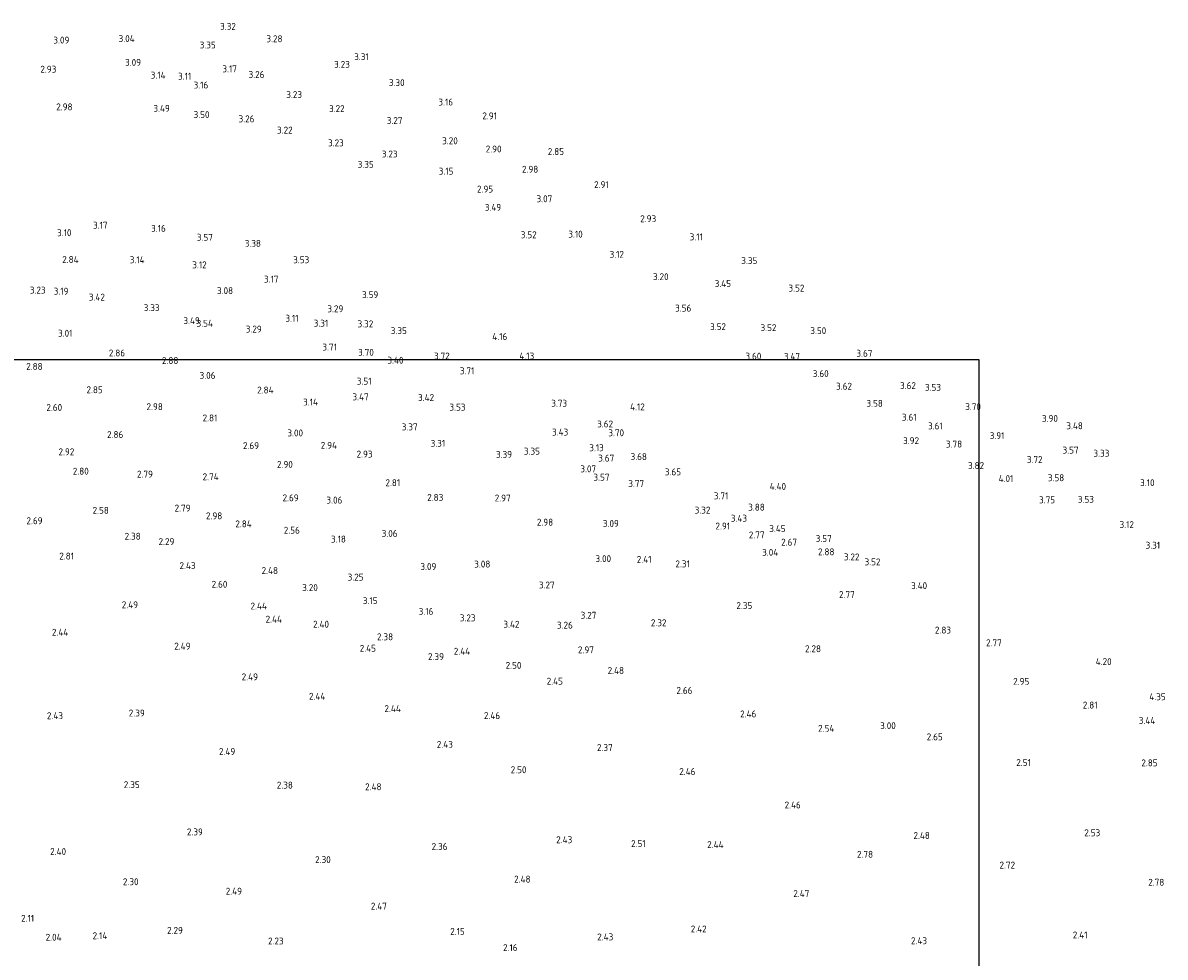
# Model space of a CAD drawing. Extents: x 142114 to 144568, y 416503 to 417776.
# Tile 32 of 33: x 144037 to 144334, y 417229 to 417472. Entities that reach past the tile are written whole.
import ezdxf
from ezdxf.enums import TextEntityAlignment as Align

# ---------------------------------------------------------------- set-up
doc = ezdxf.new("R2010")
doc.units = 0
doc.layers.add('B-ME-OG-HOOGTEPUNT-S', color=7, linetype='Continuous', lineweight=25)
doc.styles.add('NLCS-ISO-ANNOTATIVE-T18', font='NLCS-ISO.ttf', dxfattribs={"height": 1.8})

# ---------------------------------------------------------------- blocks, each defined once
blk = doc.blocks.new('SAL-HOOGTELABEL-SO')
at = {"color": 0, "linetype": 'ByBlock', "lineweight": -2, "style": 'NLCS-ISO-ANNOTATIVE-T18'}
blk.add_attdef('HOOGTE', text='', height=1.8, dxfattribs=at).set_placement((2.79, 0), align=Align.RIGHT)

msp = doc.modelspace()

# ---------------------------------------------------------------- linework, layer by layer
at = {"layer": 'Defpoints'}
msp.add_lwpolyline([(142557.58, 416662.34), (144285.74, 416662.34), (144285.74, 417384.1), (142557.58, 417384.1)], close=True, dxfattribs=at)

# ---------------------------------------------------------------- block references
at = {"layer": 'B-ME-OG-HOOGTEPUNT-S'}
for p, values in [((144089.62, 417469.99, 3.32), {'HOOGTE': '3.32'}), ((144063.29, 417466.83, 3.04), {'HOOGTE': '3.04'}), ((144101.75, 417466.77, 3.28), {'HOOGTE': '3.28'}), ((144046.3, 417466.43, 3.09), {'HOOGTE': '3.09'}), ((144084.38, 417465.15, 3.35), {'HOOGTE': '3.35'}), ((144064.95, 417460.62, 3.09), {'HOOGTE': '3.09'}), ((144124.18, 417462.12, 3.31), {'HOOGTE': '3.31'}), ((144042.91, 417458.85, 2.93), {'HOOGTE': '2.93'}), ((144089.89, 417458.95, 3.17), {'HOOGTE': '3.17'}), ((144119.27, 417460.11, 3.23), {'HOOGTE': '3.23'}), ((144071.33, 417457.31, 3.14), {'HOOGTE': '3.14'}), ((144078.01, 417457.02, 3.11), {'HOOGTE': '3.11'}), ((144082.44, 417454.73, 3.16), {'HOOGTE': '3.16'}), ((144097.05, 417457.47, 3.26), {'HOOGTE': '3.26'}), ((144133.52, 417455.36, 3.3), {'HOOGTE': '3.30'}), ((144106.82, 417452.24, 3.23), {'HOOGTE': '3.23'}), ((144047.13, 417449.05, 2.98), {'HOOGTE': '2.98'}), ((144146.12, 417450.3, 3.16), {'HOOGTE': '3.16'}), ((144072.43, 417448.66, 3.49), {'HOOGTE': '3.49'}), ((144082.76, 417447.04, 3.5), {'HOOGTE': '3.50'}), ((144094.45, 417445.93, 3.26), {'HOOGTE': '3.26'}), ((144117.91, 417448.59, 3.22), {'HOOGTE': '3.22'}), ((144157.53, 417446.7, 2.91), {'HOOGTE': '2.91'}), ((144104.38, 417443, 3.22), {'HOOGTE': '3.22'}), ((144132.95, 417445.5, 3.27), {'HOOGTE': '3.27'}), ((144147.35, 417440.22, 3.2), {'HOOGTE': '3.20'}), ((144117.68, 417439.68, 3.23), {'HOOGTE': '3.23'}), ((144158.73, 417438.08, 2.9), {'HOOGTE': '2.90'}), ((144174.98, 417437.43, 2.85), {'HOOGTE': '2.85'}), ((144125.48, 417434.07, 3.35), {'HOOGTE': '3.35'}), ((144131.68, 417436.78, 3.23), {'HOOGTE': '3.23'}), ((144146.2, 417432.31, 3.15), {'HOOGTE': '3.15'}), ((144168.28, 417432.81, 2.98), {'HOOGTE': '2.98'}), ((144186.6, 417428.81, 2.91), {'HOOGTE': '2.91'}), ((144156.54, 417427.66, 2.95), {'HOOGTE': '2.95'}), ((144171.92, 417425.13, 3.07), {'HOOGTE': '3.07'}), ((144158.64, 417422.9, 3.49), {'HOOGTE': '3.49'}), ((144198.96, 417419.94, 2.93), {'HOOGTE': '2.93'}), ((144046.85, 417416.29, 3.1), {'HOOGTE': '3.10'}), ((144056.23, 417418.24, 3.17), {'HOOGTE': '3.17'}), ((144071.39, 417417.43, 3.15), {'HOOGTE': '3.16'}), ((144083.64, 417415.1, 3.57), {'HOOGTE': '3.57'}), ((144096.14, 417413.52, 3.38), {'HOOGTE': '3.38'}), ((144167.87, 417415.76, 3.52), {'HOOGTE': '3.52'}), ((144179.84, 417415.92, 3.1), {'HOOGTE': '3.10'}), ((144211.09, 417415.2, 3.11), {'HOOGTE': '3.11'}), ((144190.58, 417410.66, 3.12), {'HOOGTE': '3.12'}), ((144048.71, 417409.3, 2.84), {'HOOGTE': '2.84'}), ((144065.89, 417409.25, 3.14), {'HOOGTE': '3.14'}), ((144082.02, 417407.93, 3.12), {'HOOGTE': '3.12'}), ((144108.7, 417409.26, 3.53), {'HOOGTE': '3.53'}), ((144225.26, 417409.03, 3.35), {'HOOGTE': '3.35'}), ((144100.7, 417404.21, 3.17), {'HOOGTE': '3.17'}), ((144202.18, 417404.85, 3.2), {'HOOGTE': '3.20'}), ((144040.13, 417401.36, 3.23), {'HOOGTE': '3.23'}), ((144088.89, 417401.21, 3.08), {'HOOGTE': '3.08'}), ((144218.42, 417403.06, 3.45), {'HOOGTE': '3.45'}), ((144237.51, 417401.88, 3.52), {'HOOGTE': '3.52'}), ((144046.07, 417401.07, 3.19), {'HOOGTE': '3.19'}), ((144055.55, 417399.53, 3.42), {'HOOGTE': '3.42'}), ((144126.66, 417400.17, 3.59), {'HOOGTE': '3.59'}), ((144069.77, 417396.78, 3.33), {'HOOGTE': '3.33'}), ((144117.57, 417396.49, 3.29), {'HOOGTE': '3.29'}), ((144208.1, 417396.67, 3.56), {'HOOGTE': '3.56'}), ((144080.24, 417393.41, 3.49), {'HOOGTE': '3.49'}), ((144083.65, 417392.72, 3.54), {'HOOGTE': '3.54'}), ((144105.93, 417394.02, 3.1), {'HOOGTE': '3.11'}), ((144113.64, 417392.74, 3.31), {'HOOGTE': '3.31'}), ((144125.37, 417392.57, 3.32), {'HOOGTE': '3.32'}), ((144047.1, 417390.13, 3.01), {'HOOGTE': '3.01'}), ((144096.34, 417391.21, 3.29), {'HOOGTE': '3.29'}), ((144134.09, 417390.82, 3.35), {'HOOGTE': '3.35'}), ((144217.11, 417391.84, 3.52), {'HOOGTE': '3.52'}), ((144230.24, 417391.58, 3.52), {'HOOGTE': '3.52'}), ((144243.19, 417390.8, 3.5), {'HOOGTE': '3.50'}), ((144115.9, 417386.53, 3.71), {'HOOGTE': '3.71'}), ((144160.22, 417389.26, 4.16), {'HOOGTE': '4.16'}), ((144060.8, 417384.99, 2.86), {'HOOGTE': '2.86'}), ((144125.51, 417385.16, 3.7), {'HOOGTE': '3.70'}), ((144145.25, 417384.21, 3.72), {'HOOGTE': '3.72'}), ((144167.23, 417384.21, 4.13), {'HOOGTE': '4.13'}), ((144226.31, 417384.16, 3.6), {'HOOGTE': '3.60'}), ((144236.38, 417384.12, 3.47), {'HOOGTE': '3.47'}), ((144255.21, 417384.91, 3.67), {'HOOGTE': '3.67'}), ((144039.35, 417381.5, 2.88), {'HOOGTE': '2.88'}), ((144074.66, 417383.01, 2.88), {'HOOGTE': '2.88'}), ((144133.22, 417383.1, 3.4), {'HOOGTE': '3.40'}), ((144084.31, 417379.15, 3.06), {'HOOGTE': '3.06'}), ((144124.9, 417377.65, 3.5), {'HOOGTE': '3.51'}), ((144151.66, 417380.35, 3.71), {'HOOGTE': '3.71'}), ((144243.83, 417379.62, 3.6), {'HOOGTE': '3.60'}), ((144054.99, 417375.42, 2.85), {'HOOGTE': '2.85'}), ((144099.43, 417375.35, 2.84), {'HOOGTE': '2.84'}), ((144249.89, 417376.34, 3.62), {'HOOGTE': '3.62'}), ((144266.52, 417376.52, 3.62), {'HOOGTE': '3.62'}), ((144273.04, 417376.05, 3.53), {'HOOGTE': '3.53'}), ((144110.97, 417372.22, 3.14), {'HOOGTE': '3.14'}), ((144124.16, 417373.57, 3.47), {'HOOGTE': '3.47'}), ((144141.18, 417373.4, 3.42), {'HOOGTE': '3.42'}), ((144175.79, 417371.9, 3.73), {'HOOGTE': '3.73'}), ((144257.92, 417371.88, 3.58), {'HOOGTE': '3.58'}), ((144044.43, 417370.81, 2.6), {'HOOGTE': '2.60'}), ((144070.62, 417371.01, 2.98), {'HOOGTE': '2.98'}), ((144149.36, 417370.89, 3.53), {'HOOGTE': '3.53'}), ((144195.99, 417370.96, 4.12), {'HOOGTE': '4.12'}), ((144283.44, 417371.03, 3.7), {'HOOGTE': '3.70'}), ((144084.8, 417368.08, 2.81), {'HOOGTE': '2.81'}), ((144136.89, 417365.74, 3.37), {'HOOGTE': '3.37'}), ((144187.74, 417366.51, 3.62), {'HOOGTE': '3.62'}), ((144266.7, 417368.27, 3.61), {'HOOGTE': '3.61'}), ((144273.49, 417366, 3.61), {'HOOGTE': '3.61'}), ((144303.46, 417367.95, 3.9), {'HOOGTE': '3.90'}), ((144309.94, 417366.05, 3.48), {'HOOGTE': '3.48'}), ((144060.33, 417363.76, 2.86), {'HOOGTE': '2.86'}), ((144107.09, 417364.18, 3), {'HOOGTE': '3.00'}), ((144176.08, 417364.4, 3.43), {'HOOGTE': '3.43'}), ((144190.6, 417364.22, 3.7), {'HOOGTE': '3.70'}), ((144289.55, 417363.48, 3.91), {'HOOGTE': '3.91'}), ((144095.65, 417360.87, 2.69), {'HOOGTE': '2.69'}), ((144115.92, 417360.96, 2.94), {'HOOGTE': '2.94'}), ((144144.06, 417361.48, 3.31), {'HOOGTE': '3.31'}), ((144185.33, 417360.33, 3.13), {'HOOGTE': '3.13'}), ((144267.34, 417362.17, 3.92), {'HOOGTE': '3.92'}), ((144278.54, 417361.28, 3.78), {'HOOGTE': '3.78'}), ((144308.83, 417359.71, 3.57), {'HOOGTE': '3.57'}), ((144047.6, 417359.27, 2.92), {'HOOGTE': '2.92'}), ((144125.17, 417358.68, 2.93), {'HOOGTE': '2.93'}), ((144161.46, 417358.59, 3.39), {'HOOGTE': '3.39'}), ((144168.72, 417359.43, 3.35), {'HOOGTE': '3.35'}), ((144188.04, 417357.63, 3.67), {'HOOGTE': '3.67'}), ((144196.55, 417358.01, 3.68), {'HOOGTE': '3.68'}), ((144299.47, 417357.27, 3.72), {'HOOGTE': '3.72'}), ((144316.84, 417358.89, 3.33), {'HOOGTE': '3.33'}), ((144051.35, 417354.22, 2.8), {'HOOGTE': '2.80'}), ((144104.44, 417355.99, 2.9), {'HOOGTE': '2.90'}), ((144183.32, 417354.84, 3.07), {'HOOGTE': '3.07'}), ((144205.42, 417354.03, 3.65), {'HOOGTE': '3.65'}), ((144284.25, 417355.68, 3.82), {'HOOGTE': '3.82'}), ((144068.04, 417353.46, 2.79), {'HOOGTE': '2.79'}), ((144085.14, 417352.78, 2.74), {'HOOGTE': '2.74'}), ((144132.36, 417351.22, 2.81), {'HOOGTE': '2.81'}), ((144186.81, 417352.65, 3.57), {'HOOGTE': '3.57'}), ((144195.81, 417351.01, 3.77), {'HOOGTE': '3.77'}), ((144291.87, 417352.3, 4.01), {'HOOGTE': '4.01'}), ((144305.1, 417352.51, 3.58), {'HOOGTE': '3.58'}), ((144328.6, 417351.24, 3.1), {'HOOGTE': '3.10'}), ((144217.72, 417347.8, 3.71), {'HOOGTE': '3.71'}), ((144232.74, 417350.27, 4.4), {'HOOGTE': '4.40'}), ((144105.95, 417347.29, 2.69), {'HOOGTE': '2.69'}), ((144117.32, 417346.7, 3.06), {'HOOGTE': '3.06'}), ((144143.57, 417347.4, 2.83), {'HOOGTE': '2.83'}), ((144161.1, 417347.24, 2.97), {'HOOGTE': '2.97'}), ((144227.2, 417344.85, 3.88), {'HOOGTE': '3.88'}), ((144302.73, 417346.76, 3.75), {'HOOGTE': '3.75'}), ((144312.82, 417346.9, 3.53), {'HOOGTE': '3.53'}), ((144056.57, 417344.04, 2.58), {'HOOGTE': '2.58'}), ((144077.82, 417344.62, 2.79), {'HOOGTE': '2.79'}), ((144086.08, 417342.6, 2.98), {'HOOGTE': '2.98'}), ((144213.06, 417344.1, 3.32), {'HOOGTE': '3.32'}), ((144222.59, 417341.97, 3.43), {'HOOGTE': '3.43'}), ((144039.33, 417341.32, 2.69), {'HOOGTE': '2.69'}), ((144093.75, 417340.51, 2.84), {'HOOGTE': '2.84'}), ((144106.26, 417338.86, 2.56), {'HOOGTE': '2.56'}), ((144172.16, 417340.95, 2.98), {'HOOGTE': '2.98'}), ((144189.25, 417340.61, 3.09), {'HOOGTE': '3.09'}), ((144218.18, 417339.95, 2.91), {'HOOGTE': '2.91'}), ((144232.62, 417339.28, 3.45), {'HOOGTE': '3.45'}), ((144323.24, 417340.34, 3.12), {'HOOGTE': '3.12'}), ((144064.86, 417337.29, 2.38), {'HOOGTE': '2.38'}), ((144073.62, 417335.9, 2.29), {'HOOGTE': '2.29'}), ((144118.24, 417336.55, 3.18), {'HOOGTE': '3.18'}), ((144131.68, 417338.02, 3.06), {'HOOGTE': '3.06'}), ((144227.14, 417337.63, 2.77), {'HOOGTE': '2.77'}), ((144244.61, 417336.7, 3.57), {'HOOGTE': '3.57'}), ((144230.71, 417333.11, 3.04), {'HOOGTE': '3.04'}), ((144235.59, 417335.75, 2.67), {'HOOGTE': '2.67'}), ((144245.32, 417333.23, 2.88), {'HOOGTE': '2.88'}), ((144330.05, 417334.94, 3.31), {'HOOGTE': '3.31'}), ((144047.51, 417332.13, 2.81), {'HOOGTE': '2.81'}), ((144155.81, 417330.05, 3.08), {'HOOGTE': '3.08'}), ((144187.23, 417331.47, 3), {'HOOGTE': '3.00'}), ((144197.74, 417331.27, 2.41), {'HOOGTE': '2.41'}), ((144207.71, 417330.1, 2.31), {'HOOGTE': '2.31'}), ((144251.84, 417331.91, 3.22), {'HOOGTE': '3.22'}), ((144257.3, 417330.61, 3.52), {'HOOGTE': '3.52'}), ((144079.13, 417329.64, 2.43), {'HOOGTE': '2.43'}), ((144100.58, 417328.36, 2.48), {'HOOGTE': '2.48'}), ((144141.77, 417329.41, 3.09), {'HOOGTE': '3.09'}), ((144087.41, 417324.8, 2.6), {'HOOGTE': '2.60'}), ((144110.94, 417323.92, 3.2), {'HOOGTE': '3.20'}), ((144122.83, 417326.65, 3.25), {'HOOGTE': '3.25'}), ((144172.54, 417324.6, 3.27), {'HOOGTE': '3.27'}), ((144269.44, 417324.42, 3.4), {'HOOGTE': '3.40'}), ((144250.61, 417322.13, 2.77), {'HOOGTE': '2.77'}), ((144064.17, 417319.45, 2.49), {'HOOGTE': '2.49'}), ((144097.69, 417319.13, 2.44), {'HOOGTE': '2.44'}), ((144126.47, 417320.53, 3.15), {'HOOGTE': '3.15'}), ((144223.96, 417319.26, 2.35), {'HOOGTE': '2.35'}), ((144101.61, 417315.71, 2.44), {'HOOGTE': '2.44'}), ((144140.99, 417317.73, 3.16), {'HOOGTE': '3.16'}), ((144151.97, 417316.05, 3.23), {'HOOGTE': '3.23'}), ((144183.39, 417316.72, 3.27), {'HOOGTE': '3.27'}), ((144046.02, 417312.3, 2.44), {'HOOGTE': '2.44'}), ((144113.85, 417314.4, 2.4), {'HOOGTE': '2.40'}), ((144163.38, 417314.38, 3.42), {'HOOGTE': '3.42'}), ((144177.27, 417314.15, 3.25), {'HOOGTE': '3.26'}), ((144201.63, 417314.77, 2.32), {'HOOGTE': '2.32'}), ((144275.65, 417312.87, 2.83), {'HOOGTE': '2.83'}), ((144130.52, 417311.12, 2.38), {'HOOGTE': '2.38'}), ((144288.85, 417309.57, 2.77), {'HOOGTE': '2.77'}), ((144077.82, 417308.69, 2.49), {'HOOGTE': '2.49'}), ((144126.05, 417308.13, 2.45), {'HOOGTE': '2.45'}), ((144150.57, 417307.36, 2.44), {'HOOGTE': '2.44'}), ((144182.75, 417307.73, 2.97), {'HOOGTE': '2.97'}), ((144241.83, 417308.01, 2.27), {'HOOGTE': '2.28'}), ((144143.75, 417305.97, 2.39), {'HOOGTE': '2.39'}), ((144163.9, 417303.7, 2.5), {'HOOGTE': '2.50'}), ((144317.43, 417304.66, 4.2), {'HOOGTE': '4.20'}), ((144095.36, 417300.69, 2.49), {'HOOGTE': '2.49'}), ((144190.59, 417302.35, 2.48), {'HOOGTE': '2.48'}), ((144174.69, 417299.57, 2.45), {'HOOGTE': '2.45'}), ((144296.01, 417299.52, 2.95), {'HOOGTE': '2.95'}), ((144112.89, 417295.64, 2.44), {'HOOGTE': '2.44'}), ((144208.39, 417297.16, 2.66), {'HOOGTE': '2.66'}), ((144331.49, 417295.52, 4.35), {'HOOGTE': '4.35'}), ((144065.92, 417291.28, 2.39), {'HOOGTE': '2.39'}), ((144132.53, 417292.44, 2.44), {'HOOGTE': '2.44'}), ((144313.77, 417293.34, 2.81), {'HOOGTE': '2.81'}), ((144044.64, 417290.58, 2.43), {'HOOGTE': '2.43'}), ((144158.36, 417290.61, 2.46), {'HOOGTE': '2.46'}), ((144225, 417291.05, 2.46), {'HOOGTE': '2.46'}), ((144328.79, 417289.34, 3.44), {'HOOGTE': '3.44'}), ((144245.3, 417287.29, 2.54), {'HOOGTE': '2.54'}), ((144261.29, 417287.98, 3), {'HOOGTE': '3.00'}), ((144146.07, 417283.12, 2.43), {'HOOGTE': '2.43'}), ((144273.5, 417285.07, 2.65), {'HOOGTE': '2.65'}), ((144089.46, 417281.26, 2.49), {'HOOGTE': '2.49'}), ((144187.64, 417282.29, 2.37), {'HOOGTE': '2.37'}), ((144165.22, 417276.52, 2.5), {'HOOGTE': '2.50'}), ((144296.42, 417278.39, 2.51), {'HOOGTE': '2.51'}), ((144329.39, 417278.31, 2.85), {'HOOGTE': '2.85'}), ((144209.17, 417276.05, 2.46), {'HOOGTE': '2.46'}), ((144064.6, 417272.63, 2.35), {'HOOGTE': '2.35'}), ((144104.45, 417272.51, 2.38), {'HOOGTE': '2.38'}), ((144127.51, 417272.08, 2.48), {'HOOGTE': '2.48'}), ((144236.57, 417267.34, 2.46), {'HOOGTE': '2.46'}), ((144081.03, 417260.34, 2.39), {'HOOGTE': '2.39'}), ((144270.15, 417259.41, 2.48), {'HOOGTE': '2.48'}), ((144314.46, 417260.11, 2.53), {'HOOGTE': '2.53'}), ((144144.67, 417256.54, 2.36), {'HOOGTE': '2.36'}), ((144177.12, 417258.3, 2.42), {'HOOGTE': '2.43'}), ((144196.21, 417257.31, 2.51), {'HOOGTE': '2.51'}), ((144216.48, 417257.03, 2.44), {'HOOGTE': '2.44'}), ((144045.45, 417255.24, 2.4), {'HOOGTE': '2.40'}), ((144114.3, 417253.13, 2.3), {'HOOGTE': '2.30'}), ((144255.37, 417254.51, 2.78), {'HOOGTE': '2.78'}), ((144292.32, 417251.7, 2.72), {'HOOGTE': '2.72'}), ((144064.3, 417247.37, 2.3), {'HOOGTE': '2.30'}), ((144166.27, 417248.04, 2.48), {'HOOGTE': '2.48'}), ((144331.13, 417247.23, 2.78), {'HOOGTE': '2.78'}), ((144091.21, 417244.9, 2.49), {'HOOGTE': '2.49'}), ((144238.79, 417244.28, 2.47), {'HOOGTE': '2.47'}), ((144128.9, 417241.02, 2.47), {'HOOGTE': '2.47'}), ((144037.14, 417237.85, 2.11), {'HOOGTE': '2.11'}), ((144212.08, 417235.07, 2.42), {'HOOGTE': '2.42'}), ((144044.28, 417232.92, 2.04), {'HOOGTE': '2.04'}), ((144056.18, 417233.32, 2.14), {'HOOGTE': '2.14'}), ((144075.84, 417234.7, 2.29), {'HOOGTE': '2.29'}), ((144102.04, 417231.94, 2.23), {'HOOGTE': '2.23'}), ((144149.16, 417234.43, 2.15), {'HOOGTE': '2.15'}), ((144187.79, 417233, 2.43), {'HOOGTE': '2.43'}), ((144269.42, 417232.01, 2.43), {'HOOGTE': '2.43'}), ((144311.16, 417233.51, 2.41), {'HOOGTE': '2.41'}), ((144162.9, 417230.22, 2.16), {'HOOGTE': '2.16'})]:
    msp.add_blockref('SAL-HOOGTELABEL-SO', p, dxfattribs=at).add_auto_attribs(values)

doc.saveas('drawing.dxf')
